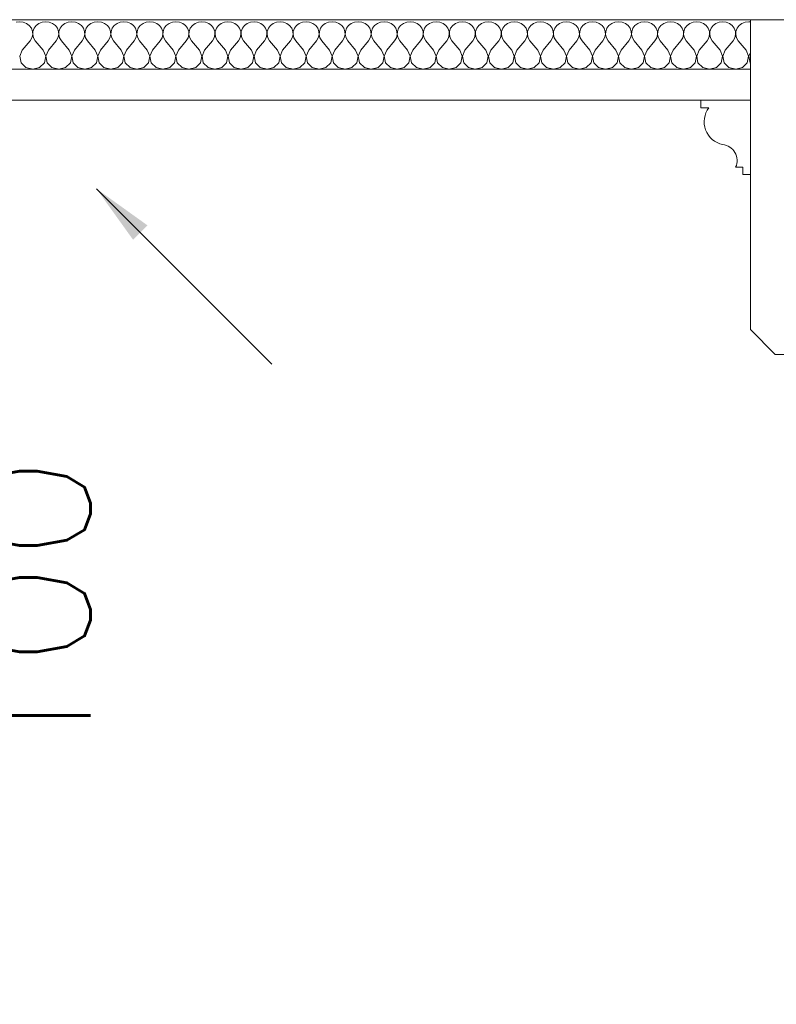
# Model space of a CAD drawing. Header units: millimetres. Extents: x -573548 to 674770, y -246895 to -89040.
# Tile 73 of 199: x 104374 to 104984, y -236472 to -235677. Entities that reach past the tile are written whole.
import ezdxf

# ---------------------------------------------------------------- set-up
doc = ezdxf.new("R2010")
doc.units = ezdxf.units.MM
for name, color, linetype, lineweight in [('belki sufitowe_Nr_pióra__41', 8, 'Continuous', 9), ('Nowe_Drawing & Figure_Nr_pióra__59', 8, 'Continuous', 9), ('Nowe_strop_Nr_pióra__59', 8, 'Continuous', 9), ('strop_Nr_pióra__41', 8, 'Continuous', 9)]:
    doc.layers.add(name, color=color, linetype=linetype, lineweight=lineweight)
doc.layers.add('FLUID-W2-100-ARRGR', color=7, linetype='Continuous')
doc.layers.add('Nowe_Drawing & Figure', color=7, linetype='Continuous')
doc.styles.add('FDBES', font='simplex.shx')
doc.dimstyles.new('FDBES', dxfattribs={"dimscale": 50, "dimtxt": 4, "dimasz": 2.5, "dimexe": 0.8, "dimexo": 2, "dimgap": 1, "dimtad": 1, "dimdsep": 46, "dimtxsty": 'FDBES', "dimcen": 2.5, "dimclrd": 4, "dimclre": 5, "dimadec": 0, "dimazin": 0, "dimtfac": 1, "dimtmove": 0, "dimatfit": 3, "dimfxl": 1, "dimarcsym": 0})

# ---------------------------------------------------------------- blocks, each defined once
blk = doc.blocks.new('*X462', base_point=(477978.69, -104863.57))
at = {"layer": 'Nowe_Drawing & Figure', "color": 21, "linetype": 'Continuous', "lineweight": 13, "true_color": 0xffaaaa}
for p, q in [((499141.12, -73220.4), (499138.25, -73220.77)), ((499143.99, -73220.77), (499141.12, -73220.4)), ((499146.64, -73221.84), (499143.99, -73220.77)), ((499159.25, -73220.77), (499156.6, -73221.84)), ((499162.12, -73220.4), (499159.25, -73220.77)), ((499164.99, -73220.77), (499162.12, -73220.4)), ((499167.64, -73221.84), (499164.99, -73220.77)), ((499180.25, -73220.77), (499177.6, -73221.84)), ((499183.12, -73220.4), (499180.25, -73220.77)), ((499185.99, -73220.77), (499183.12, -73220.4)), ((499188.64, -73221.84), (499185.99, -73220.77)), ((499201.25, -73220.77), (499198.6, -73221.84)), ((499204.12, -73220.4), (499201.25, -73220.77)), ((499206.99, -73220.77), (499204.12, -73220.4)), ((499209.64, -73221.84), (499206.99, -73220.77)), ((499222.25, -73220.77), (499219.6, -73221.84)), ((499225.12, -73220.4), (499222.25, -73220.77)), ((499227.99, -73220.77), (499225.12, -73220.4)), ((499230.64, -73221.84), (499227.99, -73220.77)), ((499243.25, -73220.77), (499240.6, -73221.84)), ((499246.12, -73220.4), (499243.25, -73220.77)), ((499248.99, -73220.77), (499246.12, -73220.4)), ((499251.64, -73221.84), (499248.99, -73220.77)), ((499264.25, -73220.77), (499261.6, -73221.84)), ((499267.12, -73220.4), (499264.25, -73220.77)), ((499269.99, -73220.77), (499267.12, -73220.4)), ((499272.64, -73221.84), (499269.99, -73220.77)), ((499285.25, -73220.77), (499282.6, -73221.84)), ((499288.12, -73220.4), (499285.25, -73220.77)), ((499290.99, -73220.77), (499288.12, -73220.4)), ((499293.64, -73221.84), (499290.99, -73220.77)), ((499306.25, -73220.77), (499303.6, -73221.84)), ((499309.12, -73220.4), (499306.25, -73220.77)), ((499311.99, -73220.77), (499309.12, -73220.4)), ((499314.64, -73221.84), (499311.99, -73220.77)), ((499327.25, -73220.77), (499324.6, -73221.84)), ((499330.12, -73220.4), (499327.25, -73220.77)), ((499332.99, -73220.77), (499330.12, -73220.4)), ((499335.64, -73221.84), (499332.99, -73220.77)), ((499348.25, -73220.77), (499345.6, -73221.84)), ((499351.12, -73220.4), (499348.25, -73220.77)), ((499353.99, -73220.77), (499351.12, -73220.4)), ((499356.64, -73221.84), (499353.99, -73220.77)), ((499369.25, -73220.77), (499366.6, -73221.84)), ((499372.12, -73220.4), (499369.25, -73220.77)), ((499374.99, -73220.77), (499372.12, -73220.4)), ((499377.64, -73221.84), (499374.99, -73220.77)), ((499390.25, -73220.77), (499387.6, -73221.84)), ((499393.12, -73220.4), (499390.25, -73220.77)), ((499395.99, -73220.77), (499393.12, -73220.4)), ((499398.64, -73221.84), (499395.99, -73220.77)), ((499411.25, -73220.77), (499408.6, -73221.84)), ((499414.12, -73220.4), (499411.25, -73220.77)), ((499416.99, -73220.77), (499414.12, -73220.4)), ((499419.64, -73221.84), (499416.99, -73220.77)), ((499432.25, -73220.77), (499429.6, -73221.84)), ((499435.12, -73220.4), (499432.25, -73220.77)), ((499437.99, -73220.77), (499435.12, -73220.4)), ((499440.64, -73221.84), (499437.99, -73220.77)), ((499453.25, -73220.77), (499450.6, -73221.84)), ((499456.12, -73220.4), (499453.25, -73220.77)), ((499458.99, -73220.77), (499456.12, -73220.4)), ((499461.64, -73221.84), (499458.99, -73220.77)), ((499474.25, -73220.77), (499471.6, -73221.84)), ((499477.12, -73220.4), (499474.25, -73220.77)), ((499479.99, -73220.77), (499477.12, -73220.4)), ((499482.64, -73221.84), (499479.99, -73220.77)), ((499495.25, -73220.77), (499492.6, -73221.84)), ((499498.12, -73220.4), (499495.25, -73220.77)), ((499500.99, -73220.77), (499498.12, -73220.4)), ((499503.64, -73221.84), (499500.99, -73220.77)), ((499516.25, -73220.77), (499513.6, -73221.84)), ((499519.12, -73220.4), (499516.25, -73220.77)), ((499521.99, -73220.77), (499519.12, -73220.4)), ((499524.64, -73221.84), (499521.99, -73220.77)), ((499537.25, -73220.77), (499534.6, -73221.84)), ((499540.12, -73220.4), (499537.25, -73220.77)), ((499542.99, -73220.77), (499540.12, -73220.4)), ((499545.64, -73221.84), (499542.99, -73220.77)), ((499558.25, -73220.77), (499555.6, -73221.84)), ((499561.12, -73220.4), (499558.25, -73220.77)), ((499563.99, -73220.77), (499561.12, -73220.4)), ((499566.64, -73221.84), (499563.99, -73220.77)), ((499579.25, -73220.77), (499576.6, -73221.84)), ((499582.12, -73220.4), (499579.25, -73220.77)), ((499584.99, -73220.77), (499582.12, -73220.4)), ((499587.64, -73221.84), (499584.99, -73220.77)), ((499600.25, -73220.77), (499597.6, -73221.84)), ((499603.12, -73220.4), (499600.25, -73220.77)), ((499605.99, -73220.77), (499603.12, -73220.4)), ((499608.64, -73221.84), (499605.99, -73220.77)), ((499621.25, -73220.77), (499618.6, -73221.84)), ((499624.12, -73220.4), (499621.25, -73220.77)), ((499626.99, -73220.77), (499624.12, -73220.4)), ((499629.64, -73221.84), (499626.99, -73220.77)), ((499642.25, -73220.77), (499639.6, -73221.84)), ((499645.12, -73220.4), (499642.25, -73220.77)), ((499647.99, -73220.77), (499645.12, -73220.4)), ((499650.64, -73221.84), (499647.99, -73220.77)), ((499663.25, -73220.77), (499660.6, -73221.84)), ((499666.12, -73220.4), (499663.25, -73220.77)), ((499668.99, -73220.77), (499666.12, -73220.4)), ((499671.64, -73221.84), (499668.99, -73220.77)), ((499684.25, -73220.77), (499681.6, -73221.84)), ((499687.12, -73220.4), (499684.25, -73220.77)), ((499689.99, -73220.77), (499687.12, -73220.4)), ((499692.64, -73221.84), (499689.99, -73220.77)), ((499705.25, -73220.77), (499702.6, -73221.84)), ((499708.12, -73220.4), (499705.25, -73220.77)), ((499710.99, -73220.77), (499708.12, -73220.4)), ((499713.64, -73221.84), (499710.99, -73220.77)), ((499726.25, -73220.77), (499723.6, -73221.84)), ((499729.12, -73220.4), (499726.25, -73220.77)), ((499730.47, -73220.58), (499729.12, -73220.4)), ((499148.87, -73223.53), (499146.64, -73221.84)), ((499150.51, -73225.71), (499148.87, -73223.53)), ((499151.44, -73228.22), (499150.51, -73225.71)), ((499151.58, -73230.87), (499151.44, -73228.22)), ((499151.81, -73228.22), (499151.67, -73230.87)), ((499152.73, -73225.71), (499151.81, -73228.22)), ((499154.37, -73223.53), (499152.73, -73225.71)), ((499156.6, -73221.84), (499154.37, -73223.53)), ((499169.87, -73223.53), (499167.64, -73221.84)), ((499171.51, -73225.71), (499169.87, -73223.53)), ((499172.44, -73228.22), (499171.51, -73225.71)), ((499172.58, -73230.87), (499172.44, -73228.22)), ((499172.81, -73228.22), (499172.67, -73230.87)), ((499173.73, -73225.71), (499172.81, -73228.22)), ((499175.37, -73223.53), (499173.73, -73225.71)), ((499177.6, -73221.84), (499175.37, -73223.53)), ((499190.87, -73223.53), (499188.64, -73221.84)), ((499192.51, -73225.71), (499190.87, -73223.53)), ((499193.44, -73228.22), (499192.51, -73225.71)), ((499193.58, -73230.87), (499193.44, -73228.22)), ((499193.81, -73228.22), (499193.67, -73230.87)), ((499194.73, -73225.71), (499193.81, -73228.22)), ((499196.37, -73223.53), (499194.73, -73225.71)), ((499198.6, -73221.84), (499196.37, -73223.53)), ((499211.87, -73223.53), (499209.64, -73221.84)), ((499213.51, -73225.71), (499211.87, -73223.53)), ((499214.44, -73228.22), (499213.51, -73225.71)), ((499214.58, -73230.87), (499214.44, -73228.22)), ((499214.81, -73228.22), (499214.67, -73230.87)), ((499215.73, -73225.71), (499214.81, -73228.22)), ((499217.37, -73223.53), (499215.73, -73225.71)), ((499219.6, -73221.84), (499217.37, -73223.53)), ((499232.87, -73223.53), (499230.64, -73221.84)), ((499234.51, -73225.71), (499232.87, -73223.53)), ((499235.44, -73228.22), (499234.51, -73225.71)), ((499235.58, -73230.87), (499235.44, -73228.22)), ((499235.81, -73228.22), (499235.67, -73230.87)), ((499236.73, -73225.71), (499235.81, -73228.22)), ((499238.37, -73223.53), (499236.73, -73225.71)), ((499240.6, -73221.84), (499238.37, -73223.53)), ((499253.87, -73223.53), (499251.64, -73221.84)), ((499255.51, -73225.71), (499253.87, -73223.53)), ((499256.44, -73228.22), (499255.51, -73225.71)), ((499256.58, -73230.87), (499256.44, -73228.22)), ((499256.81, -73228.22), (499256.67, -73230.87)), ((499257.73, -73225.71), (499256.81, -73228.22)), ((499259.37, -73223.53), (499257.73, -73225.71)), ((499261.6, -73221.84), (499259.37, -73223.53)), ((499274.87, -73223.53), (499272.64, -73221.84)), ((499276.51, -73225.71), (499274.87, -73223.53)), ((499277.44, -73228.22), (499276.51, -73225.71)), ((499277.58, -73230.87), (499277.44, -73228.22)), ((499277.81, -73228.22), (499277.67, -73230.87)), ((499278.73, -73225.71), (499277.81, -73228.22)), ((499280.37, -73223.53), (499278.73, -73225.71)), ((499282.6, -73221.84), (499280.37, -73223.53)), ((499295.87, -73223.53), (499293.64, -73221.84)), ((499297.51, -73225.71), (499295.87, -73223.53)), ((499298.44, -73228.22), (499297.51, -73225.71)), ((499298.58, -73230.87), (499298.44, -73228.22)), ((499298.81, -73228.22), (499298.67, -73230.87)), ((499299.73, -73225.71), (499298.81, -73228.22)), ((499301.37, -73223.53), (499299.73, -73225.71)), ((499303.6, -73221.84), (499301.37, -73223.53)), ((499316.87, -73223.53), (499314.64, -73221.84)), ((499318.51, -73225.71), (499316.87, -73223.53)), ((499319.44, -73228.22), (499318.51, -73225.71)), ((499319.58, -73230.87), (499319.44, -73228.22)), ((499319.81, -73228.22), (499319.67, -73230.87)), ((499320.73, -73225.71), (499319.81, -73228.22)), ((499322.37, -73223.53), (499320.73, -73225.71)), ((499324.6, -73221.84), (499322.37, -73223.53)), ((499337.87, -73223.53), (499335.64, -73221.84)), ((499339.51, -73225.71), (499337.87, -73223.53)), ((499340.44, -73228.22), (499339.51, -73225.71)), ((499340.58, -73230.87), (499340.44, -73228.22)), ((499340.81, -73228.22), (499340.67, -73230.87)), ((499341.73, -73225.71), (499340.81, -73228.22)), ((499343.37, -73223.53), (499341.73, -73225.71)), ((499345.6, -73221.84), (499343.37, -73223.53)), ((499358.87, -73223.53), (499356.64, -73221.84)), ((499360.51, -73225.71), (499358.87, -73223.53)), ((499361.44, -73228.22), (499360.51, -73225.71)), ((499361.58, -73230.87), (499361.44, -73228.22)), ((499361.81, -73228.22), (499361.67, -73230.87)), ((499362.73, -73225.71), (499361.81, -73228.22)), ((499364.37, -73223.53), (499362.73, -73225.71)), ((499366.6, -73221.84), (499364.37, -73223.53)), ((499379.87, -73223.53), (499377.64, -73221.84)), ((499381.51, -73225.71), (499379.87, -73223.53)), ((499382.44, -73228.22), (499381.51, -73225.71)), ((499382.58, -73230.87), (499382.44, -73228.22)), ((499382.81, -73228.22), (499382.67, -73230.87)), ((499383.73, -73225.71), (499382.81, -73228.22)), ((499385.37, -73223.53), (499383.73, -73225.71)), ((499387.6, -73221.84), (499385.37, -73223.53)), ((499400.87, -73223.53), (499398.64, -73221.84)), ((499402.51, -73225.71), (499400.87, -73223.53)), ((499403.44, -73228.22), (499402.51, -73225.71)), ((499403.58, -73230.87), (499403.44, -73228.22)), ((499403.81, -73228.22), (499403.67, -73230.87)), ((499404.73, -73225.71), (499403.81, -73228.22)), ((499406.37, -73223.53), (499404.73, -73225.71)), ((499408.6, -73221.84), (499406.37, -73223.53)), ((499421.87, -73223.53), (499419.64, -73221.84)), ((499423.51, -73225.71), (499421.87, -73223.53)), ((499424.44, -73228.22), (499423.51, -73225.71)), ((499424.58, -73230.87), (499424.44, -73228.22)), ((499424.81, -73228.22), (499424.67, -73230.87)), ((499425.73, -73225.71), (499424.81, -73228.22)), ((499427.37, -73223.53), (499425.73, -73225.71)), ((499429.6, -73221.84), (499427.37, -73223.53)), ((499442.87, -73223.53), (499440.64, -73221.84)), ((499444.51, -73225.71), (499442.87, -73223.53)), ((499445.44, -73228.22), (499444.51, -73225.71)), ((499445.58, -73230.87), (499445.44, -73228.22)), ((499445.81, -73228.22), (499445.67, -73230.87)), ((499446.73, -73225.71), (499445.81, -73228.22)), ((499448.37, -73223.53), (499446.73, -73225.71)), ((499450.6, -73221.84), (499448.37, -73223.53)), ((499463.87, -73223.53), (499461.64, -73221.84)), ((499465.51, -73225.71), (499463.87, -73223.53)), ((499466.44, -73228.22), (499465.51, -73225.71)), ((499466.58, -73230.87), (499466.44, -73228.22)), ((499466.81, -73228.22), (499466.67, -73230.87)), ((499467.73, -73225.71), (499466.81, -73228.22)), ((499469.37, -73223.53), (499467.73, -73225.71)), ((499471.6, -73221.84), (499469.37, -73223.53)), ((499484.87, -73223.53), (499482.64, -73221.84)), ((499486.51, -73225.71), (499484.87, -73223.53)), ((499487.44, -73228.22), (499486.51, -73225.71)), ((499487.58, -73230.87), (499487.44, -73228.22)), ((499487.81, -73228.22), (499487.67, -73230.87)), ((499488.73, -73225.71), (499487.81, -73228.22)), ((499490.37, -73223.53), (499488.73, -73225.71)), ((499492.6, -73221.84), (499490.37, -73223.53)), ((499505.87, -73223.53), (499503.64, -73221.84)), ((499507.51, -73225.71), (499505.87, -73223.53)), ((499508.44, -73228.22), (499507.51, -73225.71)), ((499508.58, -73230.87), (499508.44, -73228.22)), ((499508.81, -73228.22), (499508.67, -73230.87)), ((499509.73, -73225.71), (499508.81, -73228.22)), ((499511.37, -73223.53), (499509.73, -73225.71)), ((499513.6, -73221.84), (499511.37, -73223.53)), ((499526.87, -73223.53), (499524.64, -73221.84)), ((499528.51, -73225.71), (499526.87, -73223.53)), ((499529.44, -73228.22), (499528.51, -73225.71)), ((499529.58, -73230.87), (499529.44, -73228.22)), ((499529.81, -73228.22), (499529.67, -73230.87)), ((499530.73, -73225.71), (499529.81, -73228.22)), ((499532.37, -73223.53), (499530.73, -73225.71)), ((499534.6, -73221.84), (499532.37, -73223.53)), ((499547.87, -73223.53), (499545.64, -73221.84)), ((499549.51, -73225.71), (499547.87, -73223.53)), ((499550.44, -73228.22), (499549.51, -73225.71)), ((499550.58, -73230.87), (499550.44, -73228.22)), ((499550.81, -73228.22), (499550.67, -73230.87)), ((499551.73, -73225.71), (499550.81, -73228.22)), ((499553.37, -73223.53), (499551.73, -73225.71)), ((499555.6, -73221.84), (499553.37, -73223.53)), ((499568.87, -73223.53), (499566.64, -73221.84)), ((499570.51, -73225.71), (499568.87, -73223.53)), ((499571.44, -73228.22), (499570.51, -73225.71)), ((499571.58, -73230.87), (499571.44, -73228.22)), ((499571.81, -73228.22), (499571.67, -73230.87)), ((499572.73, -73225.71), (499571.81, -73228.22)), ((499574.37, -73223.53), (499572.73, -73225.71)), ((499576.6, -73221.84), (499574.37, -73223.53)), ((499589.87, -73223.53), (499587.64, -73221.84)), ((499591.51, -73225.71), (499589.87, -73223.53)), ((499592.44, -73228.22), (499591.51, -73225.71)), ((499592.58, -73230.87), (499592.44, -73228.22)), ((499592.81, -73228.22), (499592.67, -73230.87)), ((499593.73, -73225.71), (499592.81, -73228.22)), ((499595.37, -73223.53), (499593.73, -73225.71)), ((499597.6, -73221.84), (499595.37, -73223.53)), ((499610.87, -73223.53), (499608.64, -73221.84)), ((499612.51, -73225.71), (499610.87, -73223.53)), ((499613.44, -73228.22), (499612.51, -73225.71)), ((499613.58, -73230.87), (499613.44, -73228.22)), ((499613.81, -73228.22), (499613.67, -73230.87)), ((499614.73, -73225.71), (499613.81, -73228.22)), ((499616.37, -73223.53), (499614.73, -73225.71)), ((499618.6, -73221.84), (499616.37, -73223.53)), ((499631.87, -73223.53), (499629.64, -73221.84)), ((499633.51, -73225.71), (499631.87, -73223.53)), ((499634.44, -73228.22), (499633.51, -73225.71)), ((499634.58, -73230.87), (499634.44, -73228.22)), ((499634.81, -73228.22), (499634.67, -73230.87)), ((499635.73, -73225.71), (499634.81, -73228.22)), ((499637.37, -73223.53), (499635.73, -73225.71)), ((499639.6, -73221.84), (499637.37, -73223.53)), ((499652.87, -73223.53), (499650.64, -73221.84)), ((499654.51, -73225.71), (499652.87, -73223.53)), ((499655.44, -73228.22), (499654.51, -73225.71)), ((499655.58, -73230.87), (499655.44, -73228.22)), ((499655.81, -73228.22), (499655.67, -73230.87)), ((499656.73, -73225.71), (499655.81, -73228.22)), ((499658.37, -73223.53), (499656.73, -73225.71)), ((499660.6, -73221.84), (499658.37, -73223.53)), ((499673.87, -73223.53), (499671.64, -73221.84)), ((499675.51, -73225.71), (499673.87, -73223.53)), ((499676.44, -73228.22), (499675.51, -73225.71)), ((499676.58, -73230.87), (499676.44, -73228.22)), ((499676.81, -73228.22), (499676.67, -73230.87)), ((499677.73, -73225.71), (499676.81, -73228.22)), ((499679.37, -73223.53), (499677.73, -73225.71)), ((499681.6, -73221.84), (499679.37, -73223.53)), ((499694.87, -73223.53), (499692.64, -73221.84)), ((499696.51, -73225.71), (499694.87, -73223.53)), ((499697.44, -73228.22), (499696.51, -73225.71)), ((499697.58, -73230.87), (499697.44, -73228.22)), ((499697.81, -73228.22), (499697.67, -73230.87)), ((499698.73, -73225.71), (499697.81, -73228.22)), ((499700.37, -73223.53), (499698.73, -73225.71)), ((499702.6, -73221.84), (499700.37, -73223.53)), ((499715.87, -73223.53), (499713.64, -73221.84)), ((499717.51, -73225.71), (499715.87, -73223.53)), ((499718.44, -73228.22), (499717.51, -73225.71)), ((499718.58, -73230.87), (499718.44, -73228.22)), ((499718.81, -73228.22), (499718.67, -73230.87)), ((499719.73, -73225.71), (499718.81, -73228.22)), ((499721.37, -73223.53), (499719.73, -73225.71)), ((499723.6, -73221.84), (499721.37, -73223.53)), ((499143.22, -73243.44), (499149.52, -73235.76)), ((499149.52, -73235.76), (499150.92, -73233.45)), ((499150.92, -73233.45), (499151.58, -73230.87)), ((499151.67, -73230.87), (499152.32, -73233.45)), ((499152.32, -73233.45), (499153.72, -73235.76)), ((499160.02, -73243.44), (499153.72, -73235.76)), ((499164.22, -73243.44), (499170.52, -73235.76)), ((499170.52, -73235.76), (499171.92, -73233.45)), ((499171.92, -73233.45), (499172.58, -73230.87)), ((499172.67, -73230.87), (499173.32, -73233.45)), ((499173.32, -73233.45), (499174.72, -73235.76)), ((499181.02, -73243.44), (499174.72, -73235.76)), ((499185.22, -73243.44), (499191.52, -73235.76)), ((499191.52, -73235.76), (499192.92, -73233.45)), ((499192.92, -73233.45), (499193.58, -73230.87)), ((499193.67, -73230.87), (499194.32, -73233.45)), ((499194.32, -73233.45), (499195.72, -73235.76)), ((499202.02, -73243.44), (499195.72, -73235.76)), ((499206.22, -73243.44), (499212.52, -73235.76)), ((499212.52, -73235.76), (499213.92, -73233.45)), ((499213.92, -73233.45), (499214.58, -73230.87)), ((499214.67, -73230.87), (499215.32, -73233.45)), ((499215.32, -73233.45), (499216.72, -73235.76)), ((499223.02, -73243.44), (499216.72, -73235.76)), ((499227.22, -73243.44), (499233.52, -73235.76)), ((499233.52, -73235.76), (499234.92, -73233.45)), ((499234.92, -73233.45), (499235.58, -73230.87)), ((499235.67, -73230.87), (499236.32, -73233.45)), ((499236.32, -73233.45), (499237.72, -73235.76)), ((499244.02, -73243.44), (499237.72, -73235.76)), ((499248.22, -73243.44), (499254.52, -73235.76)), ((499254.52, -73235.76), (499255.92, -73233.45)), ((499255.92, -73233.45), (499256.58, -73230.87)), ((499256.67, -73230.87), (499257.32, -73233.45)), ((499257.32, -73233.45), (499258.72, -73235.76)), ((499265.02, -73243.44), (499258.72, -73235.76)), ((499269.22, -73243.44), (499275.52, -73235.76)), ((499275.52, -73235.76), (499276.92, -73233.45)), ((499276.92, -73233.45), (499277.58, -73230.87)), ((499277.67, -73230.87), (499278.32, -73233.45)), ((499278.32, -73233.45), (499279.72, -73235.76)), ((499286.02, -73243.44), (499279.72, -73235.76)), ((499290.22, -73243.44), (499296.52, -73235.76)), ((499296.52, -73235.76), (499297.92, -73233.45)), ((499297.92, -73233.45), (499298.58, -73230.87)), ((499298.67, -73230.87), (499299.32, -73233.45)), ((499299.32, -73233.45), (499300.72, -73235.76)), ((499307.02, -73243.44), (499300.72, -73235.76)), ((499311.22, -73243.44), (499317.52, -73235.76)), ((499317.52, -73235.76), (499318.92, -73233.45)), ((499318.92, -73233.45), (499319.58, -73230.87)), ((499319.67, -73230.87), (499320.32, -73233.45)), ((499320.32, -73233.45), (499321.72, -73235.76)), ((499328.02, -73243.44), (499321.72, -73235.76)), ((499332.22, -73243.44), (499338.52, -73235.76)), ((499338.52, -73235.76), (499339.92, -73233.45)), ((499339.92, -73233.45), (499340.58, -73230.87)), ((499340.67, -73230.87), (499341.32, -73233.45)), ((499341.32, -73233.45), (499342.72, -73235.76)), ((499349.02, -73243.44), (499342.72, -73235.76)), ((499353.22, -73243.44), (499359.52, -73235.76)), ((499359.52, -73235.76), (499360.92, -73233.45)), ((499360.92, -73233.45), (499361.58, -73230.87)), ((499361.67, -73230.87), (499362.32, -73233.45)), ((499362.32, -73233.45), (499363.72, -73235.76)), ((499370.02, -73243.44), (499363.72, -73235.76)), ((499374.22, -73243.44), (499380.52, -73235.76)), ((499380.52, -73235.76), (499381.92, -73233.45)), ((499381.92, -73233.45), (499382.58, -73230.87)), ((499382.67, -73230.87), (499383.32, -73233.45)), ((499383.32, -73233.45), (499384.72, -73235.76)), ((499391.02, -73243.44), (499384.72, -73235.76)), ((499395.22, -73243.44), (499401.52, -73235.76)), ((499401.52, -73235.76), (499402.92, -73233.45)), ((499402.92, -73233.45), (499403.58, -73230.87)), ((499403.67, -73230.87), (499404.32, -73233.45)), ((499404.32, -73233.45), (499405.72, -73235.76)), ((499412.02, -73243.44), (499405.72, -73235.76)), ((499416.22, -73243.44), (499422.52, -73235.76)), ((499422.52, -73235.76), (499423.92, -73233.45)), ((499423.92, -73233.45), (499424.58, -73230.87)), ((499424.67, -73230.87), (499425.32, -73233.45)), ((499425.32, -73233.45), (499426.72, -73235.76)), ((499433.02, -73243.44), (499426.72, -73235.76)), ((499437.22, -73243.44), (499443.52, -73235.76)), ((499443.52, -73235.76), (499444.92, -73233.45)), ((499444.92, -73233.45), (499445.58, -73230.87)), ((499445.67, -73230.87), (499446.32, -73233.45)), ((499446.32, -73233.45), (499447.72, -73235.76)), ((499454.02, -73243.44), (499447.72, -73235.76)), ((499458.22, -73243.44), (499464.52, -73235.76)), ((499464.52, -73235.76), (499465.92, -73233.45)), ((499465.92, -73233.45), (499466.58, -73230.87)), ((499466.67, -73230.87), (499467.32, -73233.45)), ((499467.32, -73233.45), (499468.72, -73235.76)), ((499475.02, -73243.44), (499468.72, -73235.76)), ((499479.22, -73243.44), (499485.52, -73235.76)), ((499485.52, -73235.76), (499486.92, -73233.45)), ((499486.92, -73233.45), (499487.58, -73230.87)), ((499487.67, -73230.87), (499488.32, -73233.45)), ((499488.32, -73233.45), (499489.72, -73235.76)), ((499496.02, -73243.44), (499489.72, -73235.76)), ((499500.22, -73243.44), (499506.52, -73235.76)), ((499506.52, -73235.76), (499507.92, -73233.45)), ((499507.92, -73233.45), (499508.58, -73230.87)), ((499508.67, -73230.87), (499509.32, -73233.45)), ((499509.32, -73233.45), (499510.72, -73235.76)), ((499517.02, -73243.44), (499510.72, -73235.76)), ((499521.22, -73243.44), (499527.52, -73235.76)), ((499527.52, -73235.76), (499528.92, -73233.45)), ((499528.92, -73233.45), (499529.58, -73230.87)), ((499529.67, -73230.87), (499530.32, -73233.45)), ((499530.32, -73233.45), (499531.72, -73235.76)), ((499538.02, -73243.44), (499531.72, -73235.76)), ((499542.22, -73243.44), (499548.52, -73235.76)), ((499548.52, -73235.76), (499549.92, -73233.45)), ((499549.92, -73233.45), (499550.58, -73230.87)), ((499550.67, -73230.87), (499551.32, -73233.45)), ((499551.32, -73233.45), (499552.72, -73235.76)), ((499559.02, -73243.44), (499552.72, -73235.76)), ((499563.22, -73243.44), (499569.52, -73235.76)), ((499569.52, -73235.76), (499570.92, -73233.45)), ((499570.92, -73233.45), (499571.58, -73230.87)), ((499571.67, -73230.87), (499572.32, -73233.45)), ((499572.32, -73233.45), (499573.72, -73235.76)), ((499580.02, -73243.44), (499573.72, -73235.76)), ((499584.22, -73243.44), (499590.52, -73235.76)), ((499590.52, -73235.76), (499591.92, -73233.45)), ((499591.92, -73233.45), (499592.58, -73230.87)), ((499592.67, -73230.87), (499593.32, -73233.45)), ((499593.32, -73233.45), (499594.72, -73235.76)), ((499601.02, -73243.44), (499594.72, -73235.76)), ((499605.22, -73243.44), (499611.52, -73235.76)), ((499611.52, -73235.76), (499612.92, -73233.45)), ((499612.92, -73233.45), (499613.58, -73230.87)), ((499613.67, -73230.87), (499614.32, -73233.45)), ((499614.32, -73233.45), (499615.72, -73235.76)), ((499622.02, -73243.44), (499615.72, -73235.76)), ((499626.22, -73243.44), (499632.52, -73235.76)), ((499632.52, -73235.76), (499633.92, -73233.45)), ((499633.92, -73233.45), (499634.58, -73230.87)), ((499634.67, -73230.87), (499635.32, -73233.45)), ((499635.32, -73233.45), (499636.72, -73235.76)), ((499643.02, -73243.44), (499636.72, -73235.76)), ((499647.22, -73243.44), (499653.52, -73235.76)), ((499653.52, -73235.76), (499654.92, -73233.45)), ((499654.92, -73233.45), (499655.58, -73230.87)), ((499655.67, -73230.87), (499656.32, -73233.45)), ((499656.32, -73233.45), (499657.72, -73235.76)), ((499664.02, -73243.44), (499657.72, -73235.76)), ((499668.22, -73243.44), (499674.52, -73235.76)), ((499674.52, -73235.76), (499675.92, -73233.45)), ((499675.92, -73233.45), (499676.58, -73230.87)), ((499676.67, -73230.87), (499677.32, -73233.45)), ((499677.32, -73233.45), (499678.72, -73235.76)), ((499685.02, -73243.44), (499678.72, -73235.76)), ((499689.22, -73243.44), (499695.52, -73235.76)), ((499695.52, -73235.76), (499696.92, -73233.45)), ((499696.92, -73233.45), (499697.58, -73230.87)), ((499697.67, -73230.87), (499698.32, -73233.45)), ((499698.32, -73233.45), (499699.72, -73235.76)), ((499706.02, -73243.44), (499699.72, -73235.76)), ((499710.22, -73243.44), (499716.52, -73235.76)), ((499716.52, -73235.76), (499717.92, -73233.45)), ((499717.92, -73233.45), (499718.58, -73230.87)), ((499718.67, -73230.87), (499719.32, -73233.45)), ((499719.32, -73233.45), (499720.72, -73235.76)), ((499727.02, -73243.44), (499720.72, -73235.76)), ((499143.22, -73243.44), (499141.17, -73248.34)), ((499162.08, -73248.34), (499160.02, -73243.44)), ((499164.22, -73243.44), (499162.17, -73248.34)), ((499183.08, -73248.34), (499181.02, -73243.44)), ((499185.22, -73243.44), (499183.17, -73248.34)), ((499204.08, -73248.34), (499202.02, -73243.44)), ((499206.22, -73243.44), (499204.17, -73248.34)), ((499225.08, -73248.34), (499223.02, -73243.44)), ((499227.22, -73243.44), (499225.17, -73248.34)), ((499246.08, -73248.34), (499244.02, -73243.44)), ((499248.22, -73243.44), (499246.17, -73248.34)), ((499267.08, -73248.34), (499265.02, -73243.44)), ((499269.22, -73243.44), (499267.17, -73248.34)), ((499288.08, -73248.34), (499286.02, -73243.44)), ((499290.22, -73243.44), (499288.17, -73248.34)), ((499309.08, -73248.34), (499307.02, -73243.44)), ((499311.22, -73243.44), (499309.17, -73248.34)), ((499330.08, -73248.34), (499328.02, -73243.44)), ((499332.22, -73243.44), (499330.17, -73248.34)), ((499351.08, -73248.34), (499349.02, -73243.44)), ((499353.22, -73243.44), (499351.17, -73248.34)), ((499372.08, -73248.34), (499370.02, -73243.44)), ((499374.22, -73243.44), (499372.17, -73248.34)), ((499393.08, -73248.34), (499391.02, -73243.44)), ((499395.22, -73243.44), (499393.17, -73248.34)), ((499414.08, -73248.34), (499412.02, -73243.44)), ((499416.22, -73243.44), (499414.17, -73248.34)), ((499435.08, -73248.34), (499433.02, -73243.44)), ((499437.22, -73243.44), (499435.17, -73248.34)), ((499456.08, -73248.34), (499454.02, -73243.44)), ((499458.22, -73243.44), (499456.17, -73248.34)), ((499477.08, -73248.34), (499475.02, -73243.44)), ((499479.22, -73243.44), (499477.17, -73248.34)), ((499498.08, -73248.34), (499496.02, -73243.44)), ((499500.22, -73243.44), (499498.17, -73248.34)), ((499519.08, -73248.34), (499517.02, -73243.44)), ((499521.22, -73243.44), (499519.17, -73248.34)), ((499540.08, -73248.34), (499538.02, -73243.44)), ((499542.22, -73243.44), (499540.17, -73248.34)), ((499561.08, -73248.34), (499559.02, -73243.44)), ((499563.22, -73243.44), (499561.17, -73248.34)), ((499582.08, -73248.34), (499580.02, -73243.44)), ((499584.22, -73243.44), (499582.17, -73248.34)), ((499603.08, -73248.34), (499601.02, -73243.44)), ((499605.22, -73243.44), (499603.17, -73248.34)), ((499624.08, -73248.34), (499622.02, -73243.44)), ((499626.22, -73243.44), (499624.17, -73248.34)), ((499645.08, -73248.34), (499643.02, -73243.44)), ((499647.22, -73243.44), (499645.17, -73248.34)), ((499666.08, -73248.34), (499664.02, -73243.44)), ((499668.22, -73243.44), (499666.17, -73248.34)), ((499687.08, -73248.34), (499685.02, -73243.44)), ((499689.22, -73243.44), (499687.17, -73248.34)), ((499708.08, -73248.34), (499706.02, -73243.44)), ((499710.22, -73243.44), (499708.17, -73248.34)), ((499729.08, -73248.34), (499727.02, -73243.44)), ((499141.17, -73248.34), (499142.23, -73253.5)), ((499161.01, -73253.5), (499162.08, -73248.34)), ((499162.17, -73248.34), (499163.23, -73253.5)), ((499182.01, -73253.5), (499183.08, -73248.34)), ((499183.17, -73248.34), (499184.23, -73253.5)), ((499203.01, -73253.5), (499204.08, -73248.34)), ((499204.17, -73248.34), (499205.23, -73253.5)), ((499224.01, -73253.5), (499225.08, -73248.34)), ((499225.17, -73248.34), (499226.23, -73253.5)), ((499245.01, -73253.5), (499246.08, -73248.34)), ((499246.17, -73248.34), (499247.23, -73253.5)), ((499266.01, -73253.5), (499267.08, -73248.34)), ((499267.17, -73248.34), (499268.23, -73253.5)), ((499287.01, -73253.5), (499288.08, -73248.34)), ((499288.17, -73248.34), (499289.23, -73253.5)), ((499308.01, -73253.5), (499309.08, -73248.34)), ((499309.17, -73248.34), (499310.23, -73253.5)), ((499329.01, -73253.5), (499330.08, -73248.34)), ((499330.17, -73248.34), (499331.23, -73253.5)), ((499350.01, -73253.5), (499351.08, -73248.34)), ((499351.17, -73248.34), (499352.23, -73253.5)), ((499371.01, -73253.5), (499372.08, -73248.34)), ((499372.17, -73248.34), (499373.23, -73253.5)), ((499392.01, -73253.5), (499393.08, -73248.34)), ((499393.17, -73248.34), (499394.23, -73253.5)), ((499413.01, -73253.5), (499414.08, -73248.34)), ((499414.17, -73248.34), (499415.23, -73253.5)), ((499434.01, -73253.5), (499435.08, -73248.34)), ((499435.17, -73248.34), (499436.23, -73253.5)), ((499455.01, -73253.5), (499456.08, -73248.34)), ((499456.17, -73248.34), (499457.23, -73253.5)), ((499476.01, -73253.5), (499477.08, -73248.34)), ((499477.17, -73248.34), (499478.23, -73253.5)), ((499497.01, -73253.5), (499498.08, -73248.34)), ((499498.17, -73248.34), (499499.23, -73253.5)), ((499518.01, -73253.5), (499519.08, -73248.34)), ((499519.17, -73248.34), (499520.23, -73253.5)), ((499539.01, -73253.5), (499540.08, -73248.34)), ((499540.17, -73248.34), (499541.23, -73253.5)), ((499560.01, -73253.5), (499561.08, -73248.34)), ((499561.17, -73248.34), (499562.23, -73253.5)), ((499581.01, -73253.5), (499582.08, -73248.34)), ((499582.17, -73248.34), (499583.23, -73253.5)), ((499602.01, -73253.5), (499603.08, -73248.34)), ((499603.17, -73248.34), (499604.23, -73253.5)), ((499623.01, -73253.5), (499624.08, -73248.34)), ((499624.17, -73248.34), (499625.23, -73253.5)), ((499644.01, -73253.5), (499645.08, -73248.34)), ((499645.17, -73248.34), (499646.23, -73253.5)), ((499665.01, -73253.5), (499666.08, -73248.34)), ((499666.17, -73248.34), (499667.23, -73253.5)), ((499686.01, -73253.5), (499687.08, -73248.34)), ((499687.17, -73248.34), (499688.23, -73253.5)), ((499707.01, -73253.5), (499708.08, -73248.34)), ((499708.17, -73248.34), (499709.23, -73253.5)), ((499728.01, -73253.5), (499729.08, -73248.34)), ((499730.47, -73245.22), (499729.17, -73248.34)), ((499729.17, -73248.34), (499730.23, -73253.5)), ((499142.23, -73253.5), (499146.1, -73257.37)), ((499146.1, -73257.37), (499151.62, -73258.8)), ((499151.62, -73258.8), (499157.14, -73257.37)), ((499157.14, -73257.37), (499161.01, -73253.5)), ((499163.23, -73253.5), (499167.1, -73257.37)), ((499167.1, -73257.37), (499172.62, -73258.8)), ((499172.62, -73258.8), (499178.14, -73257.37)), ((499178.14, -73257.37), (499182.01, -73253.5)), ((499184.23, -73253.5), (499188.1, -73257.37)), ((499188.1, -73257.37), (499193.62, -73258.8)), ((499193.62, -73258.8), (499199.14, -73257.37)), ((499199.14, -73257.37), (499203.01, -73253.5)), ((499205.23, -73253.5), (499209.1, -73257.37)), ((499209.1, -73257.37), (499214.62, -73258.8)), ((499214.62, -73258.8), (499220.14, -73257.37)), ((499220.14, -73257.37), (499224.01, -73253.5)), ((499226.23, -73253.5), (499230.1, -73257.37)), ((499230.1, -73257.37), (499235.62, -73258.8)), ((499235.62, -73258.8), (499241.14, -73257.37)), ((499241.14, -73257.37), (499245.01, -73253.5)), ((499247.23, -73253.5), (499251.1, -73257.37)), ((499251.1, -73257.37), (499256.62, -73258.8)), ((499256.62, -73258.8), (499262.14, -73257.37)), ((499262.14, -73257.37), (499266.01, -73253.5)), ((499268.23, -73253.5), (499272.1, -73257.37)), ((499272.1, -73257.37), (499277.62, -73258.8)), ((499277.62, -73258.8), (499283.14, -73257.37)), ((499283.14, -73257.37), (499287.01, -73253.5)), ((499289.23, -73253.5), (499293.1, -73257.37)), ((499293.1, -73257.37), (499298.62, -73258.8)), ((499298.62, -73258.8), (499304.14, -73257.37)), ((499304.14, -73257.37), (499308.01, -73253.5)), ((499310.23, -73253.5), (499314.1, -73257.37)), ((499314.1, -73257.37), (499319.62, -73258.8)), ((499319.62, -73258.8), (499325.14, -73257.37)), ((499325.14, -73257.37), (499329.01, -73253.5)), ((499331.23, -73253.5), (499335.1, -73257.37)), ((499335.1, -73257.37), (499340.62, -73258.8)), ((499340.62, -73258.8), (499346.14, -73257.37)), ((499346.14, -73257.37), (499350.01, -73253.5)), ((499352.23, -73253.5), (499356.1, -73257.37)), ((499356.1, -73257.37), (499361.62, -73258.8)), ((499361.62, -73258.8), (499367.14, -73257.37)), ((499367.14, -73257.37), (499371.01, -73253.5)), ((499373.23, -73253.5), (499377.1, -73257.37)), ((499377.1, -73257.37), (499382.62, -73258.8)), ((499382.62, -73258.8), (499388.14, -73257.37)), ((499388.14, -73257.37), (499392.01, -73253.5)), ((499394.23, -73253.5), (499398.1, -73257.37)), ((499398.1, -73257.37), (499403.62, -73258.8)), ((499403.62, -73258.8), (499409.14, -73257.37)), ((499409.14, -73257.37), (499413.01, -73253.5)), ((499415.23, -73253.5), (499419.1, -73257.37)), ((499419.1, -73257.37), (499424.62, -73258.8)), ((499424.62, -73258.8), (499430.14, -73257.37)), ((499430.14, -73257.37), (499434.01, -73253.5)), ((499436.23, -73253.5), (499440.1, -73257.37)), ((499440.1, -73257.37), (499445.62, -73258.8)), ((499445.62, -73258.8), (499451.14, -73257.37)), ((499451.14, -73257.37), (499455.01, -73253.5)), ((499457.23, -73253.5), (499461.1, -73257.37)), ((499461.1, -73257.37), (499466.62, -73258.8)), ((499466.62, -73258.8), (499472.14, -73257.37)), ((499472.14, -73257.37), (499476.01, -73253.5)), ((499478.23, -73253.5), (499482.1, -73257.37)), ((499482.1, -73257.37), (499487.62, -73258.8)), ((499487.62, -73258.8), (499493.14, -73257.37)), ((499493.14, -73257.37), (499497.01, -73253.5)), ((499499.23, -73253.5), (499503.1, -73257.37)), ((499503.1, -73257.37), (499508.62, -73258.8)), ((499508.62, -73258.8), (499514.14, -73257.37)), ((499514.14, -73257.37), (499518.01, -73253.5)), ((499520.23, -73253.5), (499524.1, -73257.37)), ((499524.1, -73257.37), (499529.62, -73258.8)), ((499529.62, -73258.8), (499535.14, -73257.37)), ((499535.14, -73257.37), (499539.01, -73253.5)), ((499541.23, -73253.5), (499545.1, -73257.37)), ((499545.1, -73257.37), (499550.62, -73258.8)), ((499550.62, -73258.8), (499556.14, -73257.37)), ((499556.14, -73257.37), (499560.01, -73253.5)), ((499562.23, -73253.5), (499566.1, -73257.37)), ((499566.1, -73257.37), (499571.62, -73258.8)), ((499571.62, -73258.8), (499577.14, -73257.37)), ((499577.14, -73257.37), (499581.01, -73253.5)), ((499583.23, -73253.5), (499587.1, -73257.37)), ((499587.1, -73257.37), (499592.62, -73258.8)), ((499592.62, -73258.8), (499598.14, -73257.37)), ((499598.14, -73257.37), (499602.01, -73253.5)), ((499604.23, -73253.5), (499608.1, -73257.37)), ((499608.1, -73257.37), (499613.62, -73258.8)), ((499613.62, -73258.8), (499619.14, -73257.37)), ((499619.14, -73257.37), (499623.01, -73253.5)), ((499625.23, -73253.5), (499629.1, -73257.37)), ((499629.1, -73257.37), (499634.62, -73258.8)), ((499634.62, -73258.8), (499640.14, -73257.37)), ((499640.14, -73257.37), (499644.01, -73253.5)), ((499646.23, -73253.5), (499650.1, -73257.37)), ((499650.1, -73257.37), (499655.62, -73258.8)), ((499655.62, -73258.8), (499661.14, -73257.37)), ((499661.14, -73257.37), (499665.01, -73253.5)), ((499667.23, -73253.5), (499671.1, -73257.37)), ((499671.1, -73257.37), (499676.62, -73258.8)), ((499676.62, -73258.8), (499682.14, -73257.37)), ((499682.14, -73257.37), (499686.01, -73253.5)), ((499688.23, -73253.5), (499692.1, -73257.37)), ((499692.1, -73257.37), (499697.62, -73258.8)), ((499697.62, -73258.8), (499703.14, -73257.37)), ((499703.14, -73257.37), (499707.01, -73253.5)), ((499709.23, -73253.5), (499713.1, -73257.37)), ((499713.1, -73257.37), (499718.62, -73258.8)), ((499718.62, -73258.8), (499724.14, -73257.37)), ((499724.14, -73257.37), (499728.01, -73253.5)), ((499730.23, -73253.5), (499730.47, -73253.74))]:
    blk.add_line(p, q, dxfattribs=at)
blk = doc.blocks.new('Wypełnienie_42_1', base_point=(477978.69, -104863.57))
at = {"layer": 'Nowe_Drawing & Figure', "color": 21, "linetype": 'Continuous', "lineweight": 13, "true_color": 0xffaaaa}
blk.add_blockref('*X462', (477978.69, -104863.57), dxfattribs=at)
blk = doc.blocks.new('A$C685D2BB2')
at = {"layer": 'belki sufitowe_Nr_pióra__41'}
blk.add_lwpolyline([(26952.67, 10947.29), (26972.67, 10967.29), (26972.67, 11217.29), (26802.67, 11217.29), (26802.67, 10967.29), (26822.67, 10947.29)], close=True, dxfattribs=at)
blk.add_lwpolyline([(26802.67, 11152.29), (26762.67, 11152.29), (26762.67, 11146.29), (26769.2, 11146.29, 0.549198), (26780.29, 11116.56, -0.516526), (26790.79, 11098.29), (26796.67, 11098.29), (26796.67, 11092.29), (26802.67, 11092.29)], format="xyb", close=True, dxfattribs=at)
blk.add_lwpolyline([(26796.67, 11098.29), (26796.67, 11092.29)], dxfattribs=at)
at = {"layer": 'Nowe_strop_Nr_pióra__59'}
blk.add_line((24142.67, 11217.29), (40004.42, 11217.29), dxfattribs=at)
at = {"layer": 'strop_Nr_pióra__41'}
for p, q in [((25604.32, 11177.29), (26802.67, 11177.29)), ((25604.32, 11152.29), (26802.67, 11152.29))]:
    blk.add_line(p, q, dxfattribs=at)
at = {"layer": 'Nowe_Drawing & Figure_Nr_pióra__59'}
blk.add_blockref('Wypełnienie_42_1', (5050.88, -20427.48), dxfattribs=at)
blk = doc.blocks.new('*U60921')
at = {"insert": (0, -314.29), "char_height": 100, "attachment_point": 5, "rotation": 90, "style": 'FDBES'}
blk.add_mtext('30 m{\\A2;\\H0.5x;3}/h\\P100', dxfattribs=at)
at = {"color": 5}
blk.add_leader([(0, 0), (0, -628.57)], dimstyle='FDBES', override={"dimscale": 20, "dimclrd": 5}, dxfattribs=at)
blk = doc.blocks.new('*U60922')
at = {"color": 5}
blk.add_leader([(0, 0), (141.42, -141.42)], dimstyle='FDBES', override={"dimscale": 20, "dimclrd": 5}, dxfattribs=at)

msp = doc.modelspace()

# ---------------------------------------------------------------- block references
at = {"color": 150}
msp.add_blockref('A$C685D2BB2', (78160.45, -246894.58), dxfattribs=at)
at = {"layer": 'FLUID-W2-100-ARRGR', "color": 150, "rotation": 360}
for name, p in [('*U60922', (104435.69, -235813.67, -65507.99)), ('*U60921', (104297.48, -235842.96, -65507.99))]:
    msp.add_blockref(name, p, dxfattribs=at)

doc.saveas('drawing.dxf')
